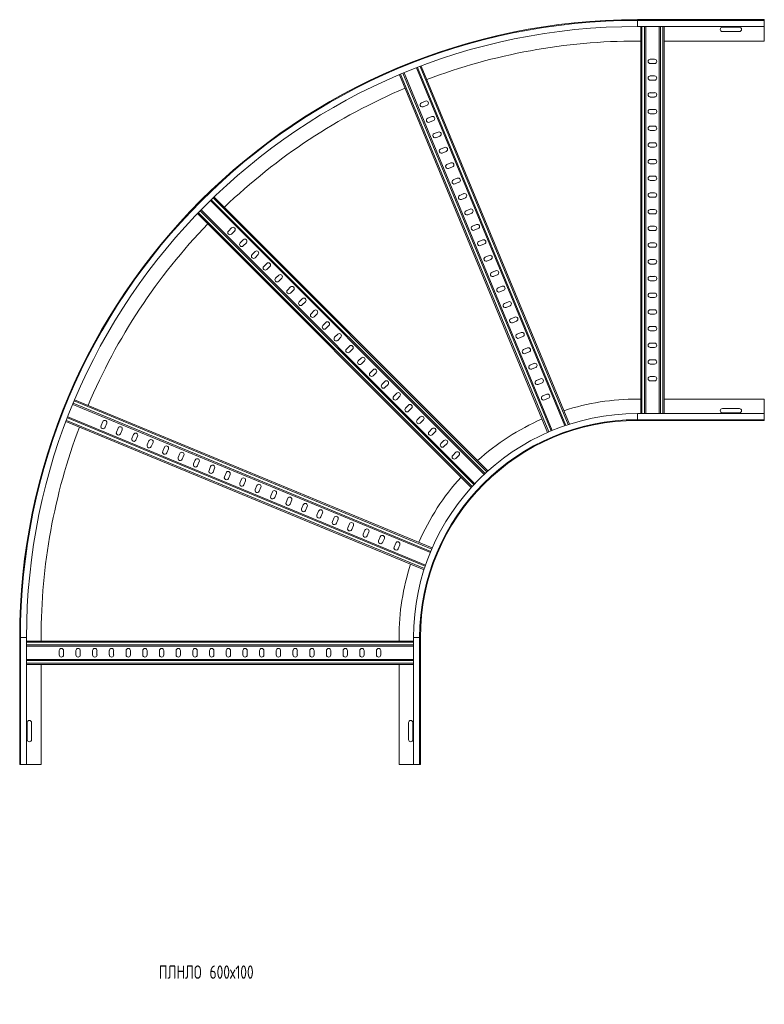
# Model space of a CAD drawing. Header units: millimetres. Extents: x -45 to 12912, y -6292 to 295.
# Tile 11 of 13: x 10169 to 11284, y -4653 to -3179. Entities that reach past the tile are written whole.
import ezdxf

# ---------------------------------------------------------------- set-up
doc = ezdxf.new("R2010")
doc.units = ezdxf.units.MM
doc.styles.add('SLDTEXTSTYLE0', font='TXT', dxfattribs={"width": 0.7, "bigfont": 'bigfont'})

msp = doc.modelspace()

# ---------------------------------------------------------------- linework, layer by layer
at = {"color": 7, "linetype": 'Continuous', "lineweight": 15}
for p, q in [((11093.8, -3178.6), (11283.8, -3178.6)), ((11283.8, -3179.8), (11093.8, -3179.8)), ((11283.8, -3179.8), (11283.8, -3178.6)), ((11283.8, -3188.9), (11283.8, -3179.8)), ((11093.8, -3188.9), (11283.8, -3188.9)), ((11098.8, -3768.4), (11098.8, -3188.9)), ((11106.3, -3768.4), (11106.3, -3188.9)), ((11126.3, -3768.4), (11126.3, -3188.9)), ((11133.8, -3768.4), (11133.8, -3188.9)), ((11221, -3189.9), (11246.5, -3189.9)), ((11246.5, -3196.4), (11221, -3196.4)), ((11283.8, -3210.6), (11283.8, -3188.9)), ((11093.8, -3210.6), (11098.8, -3210.6)), ((11133.8, -3210.6), (11283.8, -3210.6)), ((11119.5, -3237.9), (11113, -3237.9)), ((10984.9, -3786.6), (10763, -3250.8)), ((10992.1, -3784.2), (10770, -3248.1)), ((11113, -3244.4), (11119.5, -3244.4)), ((10959.3, -3796.6), (10737.5, -3261.1)), ((10966.2, -3793.7), (10744.4, -3258.2)), ((11119.5, -3262.9), (11113, -3262.9)), ((11113, -3269.4), (11119.5, -3269.4)), ((10776.3, -3300.6), (10770.3, -3303.1)), ((11119.5, -3287.9), (11113, -3287.9)), ((11113, -3294.4), (11119.5, -3294.4)), ((10772.8, -3309.1), (10778.8, -3306.6)), ((11119.5, -3312.9), (11113, -3312.9)), ((10785.9, -3323.7), (10779.9, -3326.2)), ((10782.3, -3332.2), (10788.3, -3329.7)), ((11113, -3319.4), (11119.5, -3319.4)), ((11119.5, -3337.9), (11113, -3337.9)), ((11113, -3344.4), (11119.5, -3344.4)), ((10795.4, -3346.8), (10789.4, -3349.2)), ((10791.9, -3355.3), (10797.9, -3352.8)), ((10805, -3369.9), (10799, -3372.3)), ((11119.5, -3362.9), (11113, -3362.9)), ((11113, -3369.4), (11119.5, -3369.4)), ((10801.5, -3378.3), (10807.5, -3375.9)), ((11119.5, -3387.9), (11113, -3387.9)), ((10814.6, -3393), (10808.6, -3395.4)), ((10811, -3401.4), (10817, -3399)), ((11113, -3394.4), (11119.5, -3394.4)), ((10824.1, -3416.1), (10818.1, -3418.5)), ((11119.5, -3412.9), (11113, -3412.9)), ((11113, -3419.4), (11119.5, -3419.4)), ((10820.6, -3424.5), (10826.6, -3422.1)), ((10869.8, -3854.2), (10459.8, -3444.2)), ((10833.7, -3439.1), (10827.7, -3441.6)), ((10830.2, -3447.6), (10836.2, -3445.2)), ((11119.5, -3437.9), (11113, -3437.9)), ((11113, -3444.4), (11119.5, -3444.4)), ((10850.1, -3873.4), (10440.3, -3463.5)), ((10864.3, -3859.3), (10454.4, -3449.4)), ((10843.3, -3462.2), (10837.3, -3464.7)), ((11119.5, -3462.9), (11113, -3462.9)), ((10845, -3878.9), (10435, -3468.9)), ((10839.7, -3470.7), (10845.7, -3468.2)), ((11113, -3469.4), (11119.5, -3469.4)), ((10485.9, -3490.4), (10481.3, -3495)), ((10852.8, -3485.3), (10846.8, -3487.8)), ((10849.3, -3493.8), (10855.3, -3491.3)), ((11119.5, -3487.9), (11113, -3487.9)), ((10485.9, -3499.6), (10490.5, -3495)), ((10503.6, -3508.1), (10499, -3512.7)), ((11113, -3494.4), (11119.5, -3494.4)), ((10503.6, -3517.3), (10508.2, -3512.7)), ((10862.4, -3508.4), (10856.4, -3510.9)), ((10858.9, -3516.9), (10864.9, -3514.4)), ((11119.5, -3512.9), (11113, -3512.9)), ((11113, -3519.4), (11119.5, -3519.4)), ((10521.3, -3525.8), (10516.7, -3530.4)), ((10521.3, -3535), (10525.9, -3530.4)), ((10872, -3531.5), (10866, -3534)), ((10868.4, -3540), (10874.4, -3537.5)), ((10538.9, -3543.5), (10534.3, -3548.1)), ((10538.9, -3552.6), (10543.5, -3548.1)), ((11119.5, -3537.9), (11113, -3537.9)), ((11113, -3544.4), (11119.5, -3544.4)), ((10556.6, -3561.1), (10552, -3565.7)), ((10556.6, -3570.3), (10561.2, -3565.7)), ((10881.5, -3554.6), (10875.5, -3557.1)), ((10878, -3563.1), (10884, -3560.6)), ((11119.5, -3562.9), (11113, -3562.9)), ((10574.3, -3578.8), (10569.7, -3583.4)), ((10891.1, -3577.7), (10885.1, -3580.2)), ((11113, -3569.4), (11119.5, -3569.4)), ((10574.3, -3588), (10578.9, -3583.4)), ((10592, -3596.5), (10587.4, -3601.1)), ((10887.6, -3586.2), (10893.6, -3583.7)), ((11119.5, -3587.9), (11113, -3587.9)), ((11113, -3594.4), (11119.5, -3594.4)), ((10592, -3605.7), (10596.6, -3601.1)), ((10900.7, -3600.8), (10894.7, -3603.3)), ((10897.1, -3609.3), (10903.2, -3606.8)), ((10609.6, -3614.2), (10605, -3618.8)), ((10609.6, -3623.4), (10614.2, -3618.8)), ((10910.2, -3623.9), (10904.2, -3626.4)), ((11119.5, -3612.9), (11113, -3612.9)), ((11113, -3619.4), (11119.5, -3619.4)), ((10627.3, -3631.8), (10622.7, -3636.4)), ((10627.3, -3641), (10631.9, -3636.4)), ((10906.7, -3632.4), (10912.7, -3629.9)), ((11119.5, -3637.9), (11113, -3637.9)), ((10645, -3649.5), (10640.4, -3654.1)), ((10645, -3658.7), (10649.6, -3654.1)), ((10919.8, -3647), (10913.8, -3649.5)), ((10916.3, -3655.5), (10922.3, -3653)), ((11113, -3644.4), (11119.5, -3644.4)), ((10662.7, -3667.2), (10658.1, -3671.8)), ((10929.4, -3670.1), (10923.4, -3672.6)), ((11119.5, -3662.9), (11113, -3662.9)), ((11113, -3669.4), (11119.5, -3669.4)), ((10662.7, -3676.4), (10667.3, -3671.8)), ((10680.4, -3684.9), (10675.8, -3689.5)), ((10925.8, -3678.6), (10931.9, -3676.1)), ((10680.4, -3694.1), (10685, -3689.5)), ((10938.9, -3693.2), (10932.9, -3695.7)), ((10935.4, -3701.7), (10941.4, -3699.2)), ((11119.5, -3687.9), (11113, -3687.9)), ((11113, -3694.4), (11119.5, -3694.4)), ((10698, -3702.6), (10693.4, -3707.2)), ((10698, -3711.7), (10702.6, -3707.2)), ((11119.5, -3712.9), (11113, -3712.9)), ((10715.7, -3720.2), (10711.1, -3724.8)), ((10715.7, -3729.4), (10720.3, -3724.8)), ((10948.5, -3716.3), (10942.5, -3718.8)), ((10945, -3724.8), (10951, -3722.3)), ((11113, -3719.4), (11119.5, -3719.4)), ((10733.4, -3737.9), (10728.8, -3742.5)), ((10733.4, -3747.1), (10738, -3742.5)), ((10958.1, -3739.4), (10952.1, -3741.9)), ((10783.7, -3976.3), (10248.2, -3754.6)), ((10786.6, -3969.4), (10251.1, -3747.6)), ((10751.1, -3755.6), (10746.5, -3760.2)), ((10954.5, -3747.9), (10960.6, -3745.4)), ((11093.8, -3746.6), (11098.8, -3746.6)), ((11133.8, -3746.6), (11283.8, -3746.6)), ((11283.8, -3746.6), (11283.8, -3768.4)), ((10776.6, -3995.1), (10240.8, -3773.1)), ((10751.1, -3764.8), (10755.7, -3760.2)), ((10768.7, -3773.3), (10764.1, -3777.9)), ((11283.8, -3768.4), (11093.8, -3768.4)), ((11246.5, -3760.9), (11221, -3760.9)), ((11221, -3767.4), (11246.5, -3767.4)), ((11283.8, -3768.4), (11283.8, -3777.5)), ((10774.3, -4002.2), (10238.1, -3780.1)), ((10293.1, -3780.4), (10290.6, -3786.4)), ((10296.6, -3788.9), (10299.1, -3782.9)), ((10768.7, -3782.5), (10773.3, -3777.9)), ((11093.8, -3777.5), (11283.8, -3777.5)), ((11093.8, -3778.6), (11283.8, -3778.6)), ((11283.8, -3777.5), (11283.8, -3778.6)), ((10316.2, -3790), (10313.7, -3796)), ((10319.7, -3798.5), (10322.2, -3792.5)), ((10339.3, -3799.6), (10336.8, -3805.6)), ((10342.8, -3808.1), (10345.3, -3802.1)), ((10786.4, -3790.9), (10781.8, -3795.5)), ((10786.4, -3800.1), (10791, -3795.5)), ((10362.4, -3809.1), (10359.9, -3815.1)), ((10365.9, -3817.6), (10368.4, -3811.6)), ((10804.1, -3808.6), (10799.5, -3813.2)), ((10804.1, -3817.8), (10808.7, -3813.2)), ((10385.5, -3818.7), (10383, -3824.7)), ((10389, -3827.2), (10391.5, -3821.2)), ((10408.6, -3828.3), (10406.1, -3834.3)), ((10412.1, -3836.8), (10414.6, -3830.8)), ((10821.8, -3826.3), (10817.2, -3830.9)), ((10821.8, -3835.5), (10826.4, -3830.9)), ((10431.6, -3837.8), (10429.2, -3843.8)), ((10435.2, -3846.3), (10437.7, -3840.3)), ((10454.7, -3847.4), (10452.3, -3853.4)), ((10458.3, -3855.9), (10460.7, -3849.9)), ((10477.8, -3857), (10475.4, -3863)), ((10481.4, -3865.5), (10483.8, -3859.5)), ((10500.9, -3866.5), (10498.5, -3872.5)), ((10504.5, -3875), (10506.9, -3869)), ((10524, -3876.1), (10521.5, -3882.1)), ((10527.6, -3884.6), (10530, -3878.6)), ((10547.1, -3885.7), (10544.6, -3891.7)), ((10550.7, -3894.2), (10553.1, -3888.2)), ((10570.2, -3895.2), (10567.7, -3901.2)), ((10573.7, -3903.7), (10576.2, -3897.7)), ((10593.3, -3904.8), (10590.8, -3910.8)), ((10596.8, -3913.3), (10599.3, -3907.3)), ((10616.4, -3914.4), (10613.9, -3920.4)), ((10619.9, -3922.9), (10622.4, -3916.9)), ((10639.5, -3923.9), (10637, -3929.9)), ((10643, -3932.4), (10645.5, -3926.4)), ((10662.6, -3933.5), (10660.1, -3939.5)), ((10666.1, -3942), (10668.6, -3936)), ((10685.7, -3943.1), (10683.2, -3949.1)), ((10689.2, -3951.6), (10691.7, -3945.6)), ((10708.8, -3952.6), (10706.3, -3958.6)), ((10712.3, -3961.1), (10714.8, -3955.1)), ((10731.9, -3962.2), (10729.4, -3968.2)), ((10735.4, -3970.7), (10737.9, -3964.7)), ((10168.8, -4103.6), (10168.8, -4293.6)), ((10169.9, -4103.6), (10169.9, -4293.6)), ((10179, -4293.6), (10179, -4103.6)), ((10758.6, -4108.9), (10179, -4108.9)), ((10200.8, -4103.6), (10200.8, -4108.9)), ((10736.8, -4103.6), (10736.8, -4108.9)), ((10758.6, -4103.6), (10758.6, -4293.6)), ((10767.7, -4293.6), (10767.7, -4103.6)), ((10768.8, -4103.6), (10768.8, -4293.6)), ((10758.6, -4116.4), (10179, -4116.4)), ((10228, -4123.2), (10228, -4129.7)), ((10234.5, -4129.7), (10234.5, -4123.2)), ((10253, -4123.2), (10253, -4129.7)), ((10259.5, -4129.7), (10259.5, -4123.2)), ((10278, -4123.2), (10278, -4129.7)), ((10284.5, -4129.7), (10284.5, -4123.2)), ((10303, -4123.2), (10303, -4129.7)), ((10309.5, -4129.7), (10309.5, -4123.2)), ((10328, -4123.2), (10328, -4129.7)), ((10334.5, -4129.7), (10334.5, -4123.2)), ((10353, -4123.2), (10353, -4129.7)), ((10359.5, -4129.7), (10359.5, -4123.2)), ((10378, -4123.2), (10378, -4129.7)), ((10384.5, -4129.7), (10384.5, -4123.2)), ((10403, -4123.2), (10403, -4129.7)), ((10409.5, -4129.7), (10409.5, -4123.2)), ((10428, -4123.2), (10428, -4129.7)), ((10434.5, -4129.7), (10434.5, -4123.2)), ((10453, -4123.2), (10453, -4129.7)), ((10459.5, -4129.7), (10459.5, -4123.2)), ((10478, -4123.2), (10478, -4129.7)), ((10484.5, -4129.7), (10484.5, -4123.2)), ((10503, -4123.2), (10503, -4129.7)), ((10509.5, -4129.7), (10509.5, -4123.2)), ((10528, -4123.2), (10528, -4129.7)), ((10534.5, -4129.7), (10534.5, -4123.2)), ((10553, -4123.2), (10553, -4129.7)), ((10559.5, -4129.7), (10559.5, -4123.2)), ((10578, -4123.2), (10578, -4129.7)), ((10584.5, -4129.7), (10584.5, -4123.2)), ((10603, -4123.2), (10603, -4129.7)), ((10609.5, -4129.7), (10609.5, -4123.2)), ((10628, -4123.2), (10628, -4129.7)), ((10634.5, -4129.7), (10634.5, -4123.2)), ((10653, -4123.2), (10653, -4129.7)), ((10659.5, -4129.7), (10659.5, -4123.2)), ((10678, -4123.2), (10678, -4129.7)), ((10684.5, -4129.7), (10684.5, -4123.2)), ((10703, -4123.2), (10703, -4129.7)), ((10709.5, -4129.7), (10709.5, -4123.2)), ((10758.6, -4136.4), (10179, -4136.4)), ((10758.6, -4143.9), (10179, -4143.9)), ((10200.8, -4143.9), (10200.8, -4293.6)), ((10736.8, -4143.9), (10736.8, -4293.6)), ((10180, -4256.4), (10180, -4230.9)), ((10186.5, -4230.9), (10186.5, -4256.4)), ((10751, -4230.9), (10751, -4256.4)), ((10757.5, -4256.4), (10757.5, -4230.9)), ((10169.9, -4293.6), (10168.8, -4293.6)), ((10179, -4293.6), (10169.9, -4293.6)), ((10200.8, -4293.6), (10179, -4293.6)), ((10736.8, -4293.6), (10758.6, -4293.6)), ((10758.6, -4293.6), (10767.7, -4293.6)), ((10767.7, -4293.6), (10768.8, -4293.6))]:
    msp.add_line(p, q, dxfattribs=at)
at = {"color": 8, "linetype": 'Continuous', "lineweight": 15}
for p, q in [((11093.8, -3179.8), (11093.8, -3178.6)), ((11093.8, -3188.9), (11093.8, -3179.8)), ((11100.6, -3768.4), (11100.6, -3188.9)), ((11104.5, -3768.4), (11104.5, -3188.9)), ((11128.1, -3768.4), (11128.1, -3188.9)), ((11132, -3768.4), (11132, -3188.9)), ((10986.6, -3786), (10764.7, -3250.1)), ((10990.3, -3784.8), (10768.3, -3248.7)), ((10960.9, -3795.9), (10739.1, -3260.4)), ((10964.5, -3794.3), (10742.7, -3258.9)), ((10865.6, -3858), (10455.7, -3448.1)), ((10868.5, -3855.4), (10458.5, -3445.4)), ((10846.3, -3877.6), (10436.3, -3467.6)), ((10848.9, -3874.7), (10439, -3464.8)), ((10784.4, -3974.7), (10248.9, -3752.9)), ((10785.9, -3971.1), (10250.4, -3749.3)), ((11093.8, -3768.4), (11093.8, -3777.5)), ((10774.8, -4000.5), (10238.8, -3778.5)), ((10776, -3996.8), (10240.2, -3774.8)), ((11093.8, -3777.5), (11093.8, -3778.6)), ((10169.9, -4103.6), (10168.8, -4103.6)), ((10179, -4103.6), (10169.9, -4103.6)), ((10758.6, -4110.7), (10179, -4110.7)), ((10758.6, -4103.6), (10767.7, -4103.6)), ((10767.7, -4103.6), (10768.8, -4103.6)), ((10758.6, -4114.6), (10179, -4114.6)), ((10758.6, -4138.2), (10179, -4138.2)), ((10758.6, -4142.1), (10179, -4142.1))]:
    msp.add_line(p, q, dxfattribs=at)
at = {"color": 7, "linetype": 'Continuous', "lineweight": 15}
for centre, radius, start, end in [((11093.8, -4103.6), 925, 90, 180), ((11093.8, -4103.6), 923.9, 90, 180), ((11093.8, -4103.6), 914.8, 90, 180), ((11221, -3193.1), 3.25, 90, 270), ((11246.5, -3193.1), 3.25, 270, 90), ((11093.8, -4103.6), 893, 90, 110.6866), ((11113, -3241.1), 3.25, 90, 270), ((11119.5, -3241.1), 3.25, 270, 90), ((11113, -3266.1), 3.25, 90, 270), ((11119.5, -3266.1), 3.25, 270, 90), ((11093.8, -4103.6), 893, 112.9326, 133.8428), ((10777.5, -3303.6), 3.25, 292.5, 112.5), ((11113, -3291.1), 3.25, 90, 270), ((11119.5, -3291.1), 3.25, 270, 90), ((10771.5, -3306.1), 3.25, 112.5, 292.5), ((11113, -3316.1), 3.25, 90, 270), ((11119.5, -3316.1), 3.25, 270, 90), ((10781.1, -3329.2), 3.25, 112.5, 292.5), ((10787.1, -3326.7), 3.25, 292.5, 112.5), ((11113, -3341.1), 3.25, 90, 270), ((11119.5, -3341.1), 3.25, 270, 90), ((10790.7, -3352.2), 3.25, 112.5, 292.5), ((10796.7, -3349.8), 3.25, 292.5, 112.5), ((10800.2, -3375.3), 3.25, 112.5, 292.5), ((10806.2, -3372.9), 3.25, 292.5, 112.5), ((11113, -3366.1), 3.25, 90, 270), ((11119.5, -3366.1), 3.25, 270, 90), ((11113, -3391.1), 3.25, 90, 270), ((11119.5, -3391.1), 3.25, 270, 90), ((10809.8, -3398.4), 3.25, 112.5, 292.5), ((10815.8, -3396), 3.25, 292.5, 112.5), ((10819.4, -3421.5), 3.25, 112.5, 292.5), ((10825.4, -3419.1), 3.25, 292.5, 112.5), ((11113, -3416.1), 3.25, 90, 270), ((11119.5, -3416.1), 3.25, 270, 90), ((10828.9, -3444.6), 3.25, 112.5, 292.5), ((10834.9, -3442.2), 3.25, 292.5, 112.5), ((11113, -3441.1), 3.25, 90, 270), ((11119.5, -3441.1), 3.25, 270, 90), ((10844.5, -3465.2), 3.25, 292.5, 112.5), ((11113, -3466.1), 3.25, 90, 270), ((11119.5, -3466.1), 3.25, 270, 90), ((10838.5, -3467.7), 3.25, 112.5, 292.5), ((11093.8, -4103.6), 893, 136.0886, 157.0866), ((10488.2, -3492.7), 3.25, 315, 135), ((10848.1, -3490.8), 3.25, 112.5, 292.5), ((10854.1, -3488.3), 3.25, 292.5, 112.5), ((11113, -3491.1), 3.25, 90, 270), ((11119.5, -3491.1), 3.25, 270, 90), ((10483.6, -3497.3), 3.25, 135, 315), ((10505.9, -3510.4), 3.25, 315, 135), ((10863.6, -3511.4), 3.25, 292.5, 112.5), ((10501.3, -3515), 3.25, 135, 315), ((10857.6, -3513.9), 3.25, 112.5, 292.5), ((11113, -3516.1), 3.25, 90, 270), ((11119.5, -3516.1), 3.25, 270, 90), ((10519, -3532.7), 3.25, 135, 315), ((10523.6, -3528.1), 3.25, 315, 135), ((10867.2, -3537), 3.25, 112.5, 292.5), ((10873.2, -3534.5), 3.25, 292.5, 112.5), ((10536.6, -3550.3), 3.25, 135, 315), ((10541.2, -3545.8), 3.25, 315, 135), ((11113, -3541.1), 3.25, 90, 270), ((11119.5, -3541.1), 3.25, 270, 90), ((10554.3, -3568), 3.25, 135, 315), ((10558.9, -3563.4), 3.25, 315, 135), ((10876.8, -3560.1), 3.25, 112.5, 292.5), ((10882.8, -3557.6), 3.25, 292.5, 112.5), ((11113, -3566.1), 3.25, 90, 270), ((11119.5, -3566.1), 3.25, 270, 90), ((10576.6, -3581.1), 3.25, 315, 135), ((10886.3, -3583.2), 3.25, 112.5, 292.5), ((10892.3, -3580.7), 3.25, 292.5, 112.5), ((10572, -3585.7), 3.25, 135, 315), ((10594.3, -3598.8), 3.25, 315, 135), ((11113, -3591.1), 3.25, 90, 270), ((11119.5, -3591.1), 3.25, 270, 90), ((10589.7, -3603.4), 3.25, 135, 315), ((10895.9, -3606.3), 3.25, 112.5, 292.5), ((10901.9, -3603.8), 3.25, 292.5, 112.5), ((10607.3, -3621.1), 3.25, 135, 315), ((10611.9, -3616.5), 3.25, 315, 135), ((10911.5, -3626.9), 3.25, 292.5, 112.5), ((11113, -3616.1), 3.25, 90, 270), ((11119.5, -3616.1), 3.25, 270, 90), ((10625, -3638.7), 3.25, 135, 315), ((10629.6, -3634.1), 3.25, 315, 135), ((10905.5, -3629.4), 3.25, 112.5, 292.5), ((11113, -3641.1), 3.25, 90, 270), ((11119.5, -3641.1), 3.25, 270, 90), ((10642.7, -3656.4), 3.25, 135, 315), ((10647.3, -3651.8), 3.25, 315, 135), ((10915, -3652.5), 3.25, 112.5, 292.5), ((10921, -3650), 3.25, 292.5, 112.5), ((10665, -3669.5), 3.25, 315, 135), ((10930.6, -3673.1), 3.25, 292.5, 112.5), ((11113, -3666.1), 3.25, 90, 270), ((11119.5, -3666.1), 3.25, 270, 90), ((10660.4, -3674.1), 3.25, 135, 315), ((10682.7, -3687.2), 3.25, 315, 135), ((10924.6, -3675.6), 3.25, 112.5, 292.5), ((10678.1, -3691.8), 3.25, 135, 315), ((10934.2, -3698.7), 3.25, 112.5, 292.5), ((10940.2, -3696.2), 3.25, 292.5, 112.5), ((11113, -3691.1), 3.25, 90, 270), ((11119.5, -3691.1), 3.25, 270, 90), ((10695.7, -3709.4), 3.25, 135, 315), ((10700.3, -3704.9), 3.25, 315, 135), ((11113, -3716.1), 3.25, 90, 270), ((11119.5, -3716.1), 3.25, 270, 90), ((10713.4, -3727.1), 3.25, 135, 315), ((10718, -3722.5), 3.25, 315, 135), ((10943.7, -3721.8), 3.25, 112.5, 292.5), ((10949.7, -3719.3), 3.25, 292.5, 112.5), ((10731.1, -3744.8), 3.25, 135, 315), ((10735.7, -3740.2), 3.25, 315, 135), ((10953.3, -3744.9), 3.25, 112.5, 292.5), ((10959.3, -3742.4), 3.25, 292.5, 112.5), ((10753.4, -3757.9), 3.25, 315, 135), ((11093.8, -4103.6), 357, 90, 107.9601), ((10748.8, -3762.5), 3.25, 135, 315), ((11093.8, -4103.6), 335.2, 90, 180), ((10771, -3775.6), 3.25, 315, 135), ((11221, -3764.1), 3.25, 90, 270), ((11246.5, -3764.1), 3.25, 270, 90), ((10293.6, -3787.7), 3.25, 157.5, 337.5), ((10296.1, -3781.7), 3.25, 337.5, 157.5), ((10319.2, -3791.2), 3.25, 337.5, 157.5), ((10766.4, -3780.2), 3.25, 135, 315), ((11093.8, -4103.6), 326.1, 90, 180), ((11093.8, -4103.6), 325, 90, 180), ((11093.8, -4103.6), 357, 113.5821, 132.1044), ((11093.8, -4103.6), 893, 159.3326, 180), ((10316.7, -3797.3), 3.25, 157.5, 337.5), ((10342.3, -3800.8), 3.25, 337.5, 157.5), ((10784.1, -3797.8), 3.25, 135, 315), ((10788.7, -3793.2), 3.25, 315, 135), ((10339.8, -3806.8), 3.25, 157.5, 337.5), ((10362.9, -3816.4), 3.25, 157.5, 337.5), ((10365.4, -3810.4), 3.25, 337.5, 157.5), ((10388.5, -3819.9), 3.25, 337.5, 157.5), ((10801.8, -3815.5), 3.25, 135, 315), ((10806.4, -3810.9), 3.25, 315, 135), ((10386, -3826), 3.25, 157.5, 337.5), ((10411.6, -3829.5), 3.25, 337.5, 157.5), ((10819.5, -3833.2), 3.25, 135, 315), ((10824.1, -3828.6), 3.25, 315, 135), ((10409.1, -3835.5), 3.25, 157.5, 337.5), ((10432.2, -3845.1), 3.25, 157.5, 337.5), ((10434.7, -3839.1), 3.25, 337.5, 157.5), ((10457.7, -3848.6), 3.25, 337.5, 157.5), ((10455.3, -3854.7), 3.25, 157.5, 337.5), ((10480.8, -3858.2), 3.25, 337.5, 157.5), ((10478.4, -3864.2), 3.25, 157.5, 337.5), ((10501.5, -3873.8), 3.25, 157.5, 337.5), ((10503.9, -3867.8), 3.25, 337.5, 157.5), ((10527, -3877.3), 3.25, 337.5, 157.5), ((11093.8, -4103.6), 357, 137.7239, 156.466), ((10524.6, -3883.4), 3.25, 157.5, 337.5), ((10550.1, -3886.9), 3.25, 337.5, 157.5), ((10547.6, -3892.9), 3.25, 157.5, 337.5), ((10570.7, -3902.5), 3.25, 157.5, 337.5), ((10573.2, -3896.5), 3.25, 337.5, 157.5), ((10596.3, -3906.1), 3.25, 337.5, 157.5), ((10593.8, -3912.1), 3.25, 157.5, 337.5), ((10616.9, -3921.6), 3.25, 157.5, 337.5), ((10619.4, -3915.6), 3.25, 337.5, 157.5), ((10640, -3931.2), 3.25, 157.5, 337.5), ((10642.5, -3925.2), 3.25, 337.5, 157.5), ((10665.6, -3934.8), 3.25, 337.5, 157.5), ((10663.1, -3940.8), 3.25, 157.5, 337.5), ((10686.2, -3950.3), 3.25, 157.5, 337.5), ((10688.7, -3944.3), 3.25, 337.5, 157.5), ((10709.3, -3959.9), 3.25, 157.5, 337.5), ((10711.8, -3953.9), 3.25, 337.5, 157.5), ((10734.9, -3963.5), 3.25, 337.5, 157.5), ((10732.4, -3969.5), 3.25, 157.5, 337.5), ((11093.8, -4103.6), 357, 162.0882, 180), ((10231.3, -4123.2), 3.25, 0, 180), ((10256.3, -4123.2), 3.25, 0, 180), ((10281.3, -4123.2), 3.25, 360, 180), ((10306.3, -4123.2), 3.25, 0, 180), ((10331.3, -4123.2), 3.25, 0, 180), ((10356.3, -4123.2), 3.25, 0, 180), ((10381.3, -4123.2), 3.25, 0, 180), ((10406.3, -4123.2), 3.25, 360, 180), ((10431.3, -4123.2), 3.25, 0, 180), ((10456.3, -4123.2), 3.25, 360, 180), ((10481.3, -4123.2), 3.25, 0, 180), ((10506.3, -4123.2), 3.25, 0, 180), ((10531.3, -4123.2), 3.25, 0, 180), ((10556.3, -4123.2), 3.25, 0, 180), ((10581.3, -4123.2), 3.25, 0, 180), ((10606.3, -4123.2), 3.25, 0, 180), ((10631.3, -4123.2), 3.25, 0, 180), ((10656.3, -4123.2), 3.25, 0, 180), ((10681.3, -4123.2), 3.25, 0, 180), ((10706.3, -4123.2), 3.25, 360, 180), ((10231.3, -4129.7), 3.25, 180, 0), ((10256.3, -4129.7), 3.25, 180, 360), ((10281.3, -4129.7), 3.25, 180, 0), ((10306.3, -4129.7), 3.25, 180, 0), ((10331.3, -4129.7), 3.25, 180, 0), ((10356.3, -4129.7), 3.25, 180, 0), ((10381.3, -4129.7), 3.25, 180, 0), ((10406.3, -4129.7), 3.25, 180, 0), ((10431.3, -4129.7), 3.25, 180, 360), ((10456.3, -4129.7), 3.25, 180, 0), ((10481.3, -4129.7), 3.25, 180, 360), ((10506.3, -4129.7), 3.25, 180, 0), ((10531.3, -4129.7), 3.25, 180, 0), ((10556.3, -4129.7), 3.25, 180, 0), ((10581.3, -4129.7), 3.25, 180, 0), ((10606.3, -4129.7), 3.25, 180, 0), ((10631.3, -4129.7), 3.25, 180, 0), ((10656.3, -4129.7), 3.25, 180, 0), ((10681.3, -4129.7), 3.25, 180, 0), ((10706.3, -4129.7), 3.25, 180, 0), ((10183.3, -4230.9), 3.25, 0, 180), ((10754.3, -4230.9), 3.25, 0, 180), ((10183.3, -4256.4), 3.25, 180, 0), ((10754.3, -4256.4), 3.25, 180, 0)]:
    msp.add_arc(centre, radius, start, end, dxfattribs=at)

# ---------------------------------------------------------------- texts
at = {"color": 7, "linetype": 'Continuous', "lineweight": 0, "insert": (10377.2, -4594.5), "char_height": 20, "attachment_point": 1, "style": 'SLDTEXTSTYLE0'}
msp.add_mtext('\\M+18450\\M+1844C\\M+1844E\\M+1844C\\M+1844F 600\\M+18487100', dxfattribs=at)

doc.saveas('drawing.dxf')
